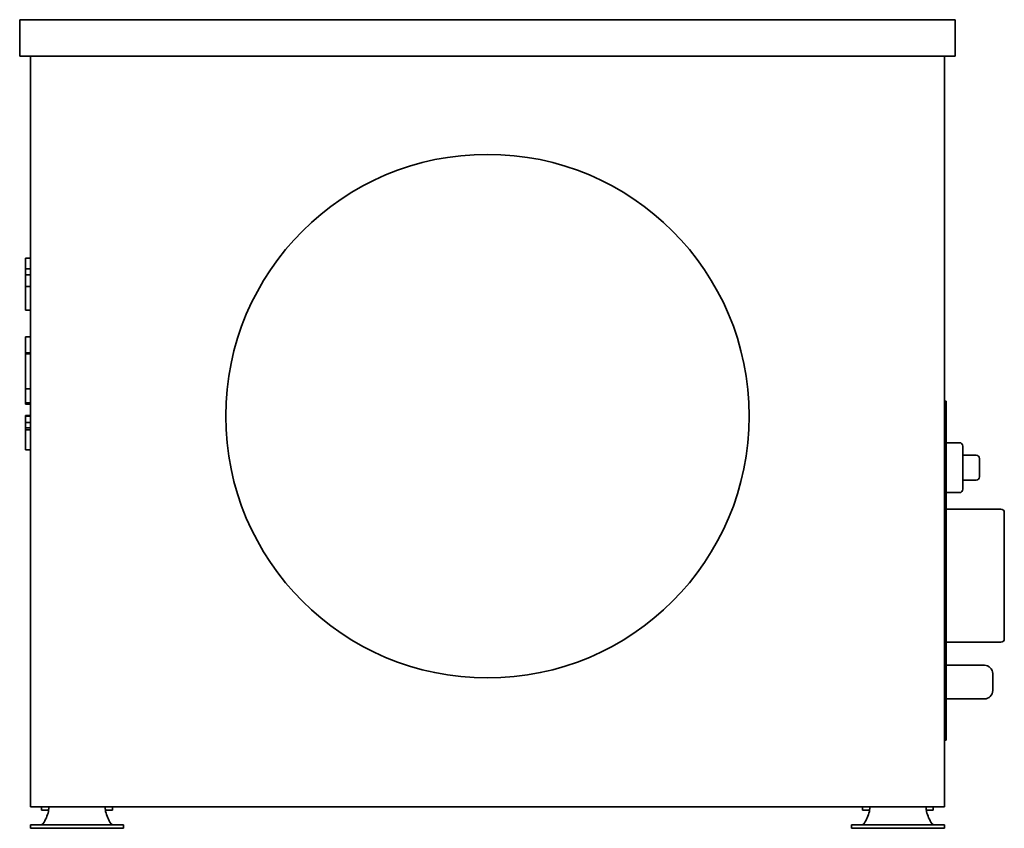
# Model space of a CAD drawing. Header units: millimetres. Extents: x 334 to 926, y 202 to 689.
import ezdxf

# ---------------------------------------------------------------- set-up
doc = ezdxf.new("R2010")
doc.units = ezdxf.units.MM
doc.header["$LTSCALE"] = 3
doc.layers.add('Krawędzie widoczne(ISO)', color=7, linetype='Continuous', lineweight=35, true_color=0x262659)

msp = doc.modelspace()

# ---------------------------------------------------------------- linework, layer by layer
at = {"layer": 'Krawędzie widoczne(ISO)'}
for p, q in [((333.75, 688.73), (896.75, 688.73)), ((333.75, 666.73), (333.75, 688.73)), ((896.75, 666.73), (896.75, 688.73)), ((896.75, 666.73), (333.75, 666.73)), ((340.25, 666.73), (340.25, 215.23)), ((890.25, 666.73), (890.25, 215.23)), ((337.25, 542.06), (337.25, 545.32)), ((337.25, 545.32), (340.25, 545.32)), ((337.25, 538.8), (337.25, 542.06)), ((337.25, 535.15), (337.25, 538.8)), ((337.25, 538.8), (340.25, 538.8)), ((337.25, 528.31), (337.25, 535.15)), ((337.25, 535.15), (340.25, 535.15)), ((337.25, 520.76), (337.25, 528.31)), ((337.25, 528.31), (340.25, 528.31)), ((337.25, 514.02), (337.25, 520.76)), ((337.25, 513.95), (337.25, 514.02)), ((337.25, 514.02), (340.25, 514.02)), ((337.25, 513.95), (340.25, 513.95)), ((337.25, 488.24), (337.25, 497.87)), ((337.25, 497.87), (340.25, 497.87)), ((337.25, 488.24), (340.25, 488.24)), ((337.25, 487.7), (337.25, 488.24)), ((337.25, 482.16), (337.25, 487.7)), ((337.25, 487.7), (340.25, 487.7)), ((337.25, 470.91), (337.25, 482.16)), ((337.25, 466.57), (337.25, 470.91)), ((337.25, 463.44), (337.25, 466.57)), ((337.25, 466.57), (340.25, 466.57)), ((337.25, 460.13), (337.25, 463.44)), ((337.25, 458.31), (337.25, 460.13)), ((337.25, 457.5), (337.25, 458.31)), ((337.25, 458.31), (340.25, 458.31)), ((337.25, 457.5), (340.25, 457.5)), ((891.25, 459.23), (890.25, 459.23)), ((891.25, 459.23), (891.25, 455.23)), ((337.25, 450.33), (337.25, 450.7)), ((337.25, 450.7), (340.25, 450.7)), ((337.25, 450.28), (337.25, 450.33)), ((337.25, 450.33), (340.25, 450.33)), ((891.25, 259.23), (891.25, 455.23)), ((337.25, 446.5), (337.25, 450.28)), ((337.25, 450.28), (340.25, 450.28)), ((337.25, 443.25), (337.25, 446.5)), ((337.25, 446.5), (340.25, 446.5)), ((337.25, 442.06), (337.25, 443.25)), ((337.25, 443.25), (340.25, 443.25)), ((337.25, 437.05), (337.25, 442.06)), ((337.25, 442.06), (340.25, 442.06)), ((337.25, 431.87), (337.25, 437.05)), ((891.25, 434.23), (899.25, 434.23)), ((337.25, 429.86), (337.25, 431.87)), ((337.25, 429.86), (340.25, 429.86)), ((901.25, 432.23), (901.25, 406.23)), ((901.25, 426.73), (909.25, 426.73)), ((911.25, 424.73), (911.25, 413.73)), ((901.25, 411.73), (909.25, 411.73)), ((891.25, 404.23), (899.25, 404.23)), ((891.25, 394.23), (924.25, 394.23)), ((926.25, 392.23), (926.25, 316.23)), ((891.25, 314.23), (924.25, 314.23)), ((891.25, 300.33), (914.25, 300.33)), ((919.25, 295.33), (919.25, 285.13)), ((891.25, 280.13), (914.25, 280.13)), ((890.25, 255.23), (891.25, 255.23)), ((891.25, 259.23), (891.25, 255.23)), ((890.25, 215.23), (340.25, 215.23)), ((346.96, 215.23), (346.96, 213.23)), ((389.54, 215.23), (389.54, 213.23)), ((840.96, 215.23), (840.96, 213.23)), ((883.54, 215.23), (883.54, 213.23)), ((347.93, 213.23), (346.96, 213.23)), ((347.93, 213.23), (351.15, 213.23)), ((385.35, 213.23), (388.57, 213.23)), ((389.54, 213.23), (388.57, 213.23)), ((841.93, 213.23), (840.96, 213.23)), ((841.93, 213.23), (845.15, 213.23)), ((879.35, 213.23), (882.57, 213.23)), ((883.54, 213.23), (882.57, 213.23)), ((340.33, 204.27), (342.09, 204.27)), ((340.33, 204.27), (340.33, 202.27)), ((342.09, 202.27), (340.33, 202.27)), ((364.01, 204.27), (342.09, 204.27)), ((342.09, 202.27), (364.01, 202.27)), ((364.01, 204.27), (372.49, 204.27)), ((372.49, 202.27), (364.01, 202.27)), ((372.49, 204.27), (394.41, 204.27)), ((372.49, 202.27), (394.41, 202.27)), ((394.41, 204.27), (396.17, 204.27)), ((396.17, 202.27), (394.41, 202.27)), ((396.17, 204.27), (396.17, 202.27)), ((834.33, 204.27), (836.09, 204.27)), ((834.33, 204.27), (834.33, 202.27)), ((836.09, 202.27), (834.33, 202.27)), ((858.01, 204.27), (836.09, 204.27)), ((836.09, 202.27), (858.01, 202.27)), ((858.01, 204.27), (866.49, 204.27)), ((866.49, 202.27), (858.01, 202.27)), ((866.49, 204.27), (888.41, 204.27)), ((866.49, 202.27), (888.41, 202.27)), ((888.41, 204.27), (890.17, 204.27)), ((890.17, 202.27), (888.41, 202.27)), ((890.17, 204.27), (890.17, 202.27))]:
    msp.add_line(p, q, dxfattribs=at)
msp.add_circle((615.25, 450.23), 157.5, dxfattribs=at)
for centre, radius, start, end in [((899.25, 432.23), 2, 0, 90), ((909.25, 424.73), 2, 0, 90), ((909.25, 413.73), 2, 270, 0), ((899.25, 406.23), 2, 270, 0), ((924.25, 392.23), 2, 0, 90), ((924.25, 316.23), 2, 270, 0), ((914.25, 295.33), 5, 0, 90), ((914.25, 285.13), 5, 270, 0), ((328.65, 217.69), 23, 326.71749, 346.77819), ((407.85, 217.69), 23, 193.22181, 213.28251), ((822.65, 217.69), 23, 326.71749, 346.77819), ((901.85, 217.69), 23, 193.22181, 213.28251)]:
    msp.add_arc(centre, radius, start, end, dxfattribs=at)
for points, knots in [([(351.5, 215.23), (351.48, 215.23), (351.45, 215.16), (351.38, 214.87), (351.35, 214.67), (351.27, 214.15), (351.23, 213.84), (351.14, 213.16), (351.09, 212.8), (351.04, 212.43)], [0, 0, 0, 0, 0.1113973, 0.1113973, 0.2218681, 0.2218681, 0.3323097, 0.3323097, 0.4436983, 0.4436983, 0.4436983, 0.4436983]), ([(385.46, 212.43), (385.41, 212.8), (385.36, 213.16), (385.27, 213.84), (385.23, 214.15), (385.15, 214.67), (385.12, 214.87), (385.05, 215.16), (385.02, 215.23), (385, 215.23)], [0, 0, 0, 0, 0.1114459, 0.1114459, 0.2219303, 0.2219303, 0.3324441, 0.3324441, 0.4438708, 0.4438708, 0.4438708, 0.4438708]), ([(845.5, 215.23), (845.48, 215.23), (845.45, 215.16), (845.38, 214.87), (845.35, 214.67), (845.27, 214.15), (845.23, 213.84), (845.14, 213.16), (845.09, 212.8), (845.04, 212.43)], [0, 0, 0, 0, 0.1113973, 0.1113973, 0.2218681, 0.2218681, 0.3323097, 0.3323097, 0.4436983, 0.4436983, 0.4436983, 0.4436983]), ([(879.46, 212.43), (879.41, 212.8), (879.36, 213.16), (879.27, 213.84), (879.23, 214.15), (879.15, 214.67), (879.12, 214.87), (879.05, 215.16), (879.02, 215.23), (879, 215.23)], [0, 0, 0, 0, 0.1114459, 0.1114459, 0.2219303, 0.2219303, 0.3324441, 0.3324441, 0.4438708, 0.4438708, 0.4438708, 0.4438708]), ([(347.88, 205.07), (347.86, 205.05), (347.84, 205.04), (347.82, 205.02), (347.8, 205.01), (347.77, 204.99), (347.75, 204.98), (347.73, 204.96), (347.71, 204.95), (347.69, 204.93), (347.67, 204.92), (347.65, 204.9), (347.62, 204.89), (347.6, 204.88), (347.58, 204.86), (347.56, 204.85), (347.54, 204.83), (347.52, 204.82), (347.51, 204.81), (347.5, 204.81), (347.5, 204.81), (347.49, 204.8), (347.47, 204.79), (347.45, 204.78), (347.43, 204.76), (347.41, 204.75), (347.38, 204.73), (347.36, 204.72), (347.34, 204.71), (347.32, 204.69), (347.29, 204.68), (347.27, 204.67), (347.25, 204.66), (347.23, 204.64), (347.2, 204.63), (347.18, 204.62), (347.16, 204.61), (347.14, 204.6), (347.11, 204.58), (347.09, 204.57), (347.07, 204.56), (347.04, 204.55), (347.02, 204.54), (347, 204.53), (346.98, 204.52), (346.95, 204.51), (346.93, 204.5), (346.91, 204.49), (346.88, 204.48), (346.86, 204.47), (346.84, 204.46), (346.81, 204.45), (346.79, 204.44), (346.77, 204.43), (346.74, 204.42), (346.74, 204.42), (346.73, 204.42), (346.73, 204.42), (346.71, 204.41), (346.69, 204.4), (346.67, 204.4), (346.65, 204.39), (346.62, 204.38), (346.6, 204.38), (346.58, 204.37), (346.55, 204.36), (346.53, 204.36), (346.5, 204.35), (346.48, 204.34), (346.45, 204.34), (346.43, 204.33), (346.41, 204.33), (346.38, 204.32), (346.36, 204.32), (346.33, 204.31), (346.3, 204.31), (346.28, 204.3), (346.26, 204.3), (346.24, 204.3), (346.21, 204.29), (346.19, 204.29), (346.16, 204.29), (346.14, 204.28), (346.11, 204.28), (346.09, 204.28), (346.06, 204.28), (346.04, 204.28), (346.01, 204.27), (345.99, 204.27), (345.96, 204.27), (345.94, 204.27), (345.91, 204.27), (345.89, 204.27), (345.86, 204.27)], [0, 0, 0, 0, 0.0078163, 0.0078163, 0.0078163, 0.0156656, 0.0156656, 0.0156656, 0.0235447, 0.0235447, 0.0235447, 0.0314507, 0.0314507, 0.0314507, 0.0393801, 0.0393801, 0.0393801, 0.0456978, 0.0456978, 0.0456978, 0.0473294, 0.0473294, 0.0473294, 0.0552907, 0.0552907, 0.0552907, 0.0632562, 0.0632562, 0.0632562, 0.0712194, 0.0712194, 0.0712194, 0.0791739, 0.0791739, 0.0791739, 0.0871132, 0.0871132, 0.0871132, 0.0950308, 0.0950308, 0.0950308, 0.1029204, 0.1029204, 0.1029204, 0.1107759, 0.1107759, 0.1107759, 0.1185913, 0.1185913, 0.1185913, 0.1263609, 0.1263609, 0.1263609, 0.1340793, 0.1340793, 0.1340793, 0.1356977, 0.1356977, 0.1356977, 0.1417721, 0.1417721, 0.1417721, 0.1495008, 0.1495008, 0.1495008, 0.1572621, 0.1572621, 0.1572621, 0.1650505, 0.1650505, 0.1650505, 0.1728601, 0.1728601, 0.1728601, 0.1811091, 0.1811091, 0.1811091, 0.1885372, 0.1885372, 0.1885372, 0.1964318, 0.1964318, 0.1964318, 0.2043573, 0.2043573, 0.2043573, 0.2123021, 0.2123021, 0.2123021, 0.2202542, 0.2202542, 0.2202542, 0.2282011, 0.2282011, 0.2282011, 0.2282011]), ([(390.64, 204.27), (390.46, 204.27), (390.28, 204.29), (389.94, 204.36), (389.77, 204.41), (389.43, 204.56), (389.26, 204.64), (388.93, 204.85), (388.78, 204.96), (388.62, 205.07)], [-0.238205, -0.238205, -0.238205, -0.238205, -0.1772118, -0.1772118, -0.118791, -0.118791, -0.0580717, -0.0580717, 0, 0, 0, 0]), ([(841.88, 205.07), (841.86, 205.05), (841.84, 205.04), (841.82, 205.02), (841.8, 205.01), (841.77, 204.99), (841.75, 204.98), (841.73, 204.96), (841.71, 204.95), (841.69, 204.93), (841.67, 204.92), (841.65, 204.9), (841.62, 204.89), (841.6, 204.88), (841.58, 204.86), (841.56, 204.85), (841.54, 204.83), (841.52, 204.82), (841.51, 204.81), (841.5, 204.81), (841.5, 204.81), (841.49, 204.8), (841.47, 204.79), (841.45, 204.78), (841.43, 204.76), (841.41, 204.75), (841.38, 204.73), (841.36, 204.72), (841.34, 204.71), (841.32, 204.69), (841.29, 204.68), (841.27, 204.67), (841.25, 204.66), (841.23, 204.64), (841.2, 204.63), (841.18, 204.62), (841.16, 204.61), (841.14, 204.6), (841.11, 204.58), (841.09, 204.57), (841.07, 204.56), (841.04, 204.55), (841.02, 204.54), (841, 204.53), (840.98, 204.52), (840.95, 204.51), (840.93, 204.5), (840.91, 204.49), (840.88, 204.48), (840.86, 204.47), (840.84, 204.46), (840.81, 204.45), (840.79, 204.44), (840.77, 204.43), (840.74, 204.42), (840.74, 204.42), (840.73, 204.42), (840.73, 204.42), (840.71, 204.41), (840.69, 204.4), (840.67, 204.4), (840.65, 204.39), (840.62, 204.38), (840.6, 204.38), (840.58, 204.37), (840.55, 204.36), (840.53, 204.36), (840.5, 204.35), (840.48, 204.34), (840.45, 204.34), (840.43, 204.33), (840.41, 204.33), (840.38, 204.32), (840.36, 204.32), (840.33, 204.31), (840.3, 204.31), (840.28, 204.3), (840.26, 204.3), (840.24, 204.3), (840.21, 204.29), (840.19, 204.29), (840.16, 204.29), (840.14, 204.28), (840.11, 204.28), (840.09, 204.28), (840.06, 204.28), (840.04, 204.28), (840.01, 204.27), (839.99, 204.27), (839.96, 204.27), (839.94, 204.27), (839.91, 204.27), (839.89, 204.27), (839.86, 204.27)], [0, 0, 0, 0, 0.0078163, 0.0078163, 0.0078163, 0.0156656, 0.0156656, 0.0156656, 0.0235447, 0.0235447, 0.0235447, 0.0314507, 0.0314507, 0.0314507, 0.0393801, 0.0393801, 0.0393801, 0.0456978, 0.0456978, 0.0456978, 0.0473294, 0.0473294, 0.0473294, 0.0552907, 0.0552907, 0.0552907, 0.0632562, 0.0632562, 0.0632562, 0.0712194, 0.0712194, 0.0712194, 0.0791739, 0.0791739, 0.0791739, 0.0871132, 0.0871132, 0.0871132, 0.0950308, 0.0950308, 0.0950308, 0.1029204, 0.1029204, 0.1029204, 0.1107759, 0.1107759, 0.1107759, 0.1185913, 0.1185913, 0.1185913, 0.1263609, 0.1263609, 0.1263609, 0.1340793, 0.1340793, 0.1340793, 0.1356977, 0.1356977, 0.1356977, 0.1417721, 0.1417721, 0.1417721, 0.1495008, 0.1495008, 0.1495008, 0.1572621, 0.1572621, 0.1572621, 0.1650505, 0.1650505, 0.1650505, 0.1728601, 0.1728601, 0.1728601, 0.1811091, 0.1811091, 0.1811091, 0.1885372, 0.1885372, 0.1885372, 0.1964318, 0.1964318, 0.1964318, 0.2043573, 0.2043573, 0.2043573, 0.2123021, 0.2123021, 0.2123021, 0.2202542, 0.2202542, 0.2202542, 0.2282011, 0.2282011, 0.2282011, 0.2282011]), ([(884.64, 204.27), (884.46, 204.27), (884.28, 204.29), (883.94, 204.36), (883.77, 204.41), (883.43, 204.56), (883.26, 204.64), (882.93, 204.85), (882.78, 204.96), (882.62, 205.07)], [-0.238205, -0.238205, -0.238205, -0.238205, -0.1772118, -0.1772118, -0.118791, -0.118791, -0.0580717, -0.0580717, 0, 0, 0, 0])]:
    msp.add_open_spline(points, degree=3, knots=knots, dxfattribs=at)

doc.saveas('drawing.dxf')
